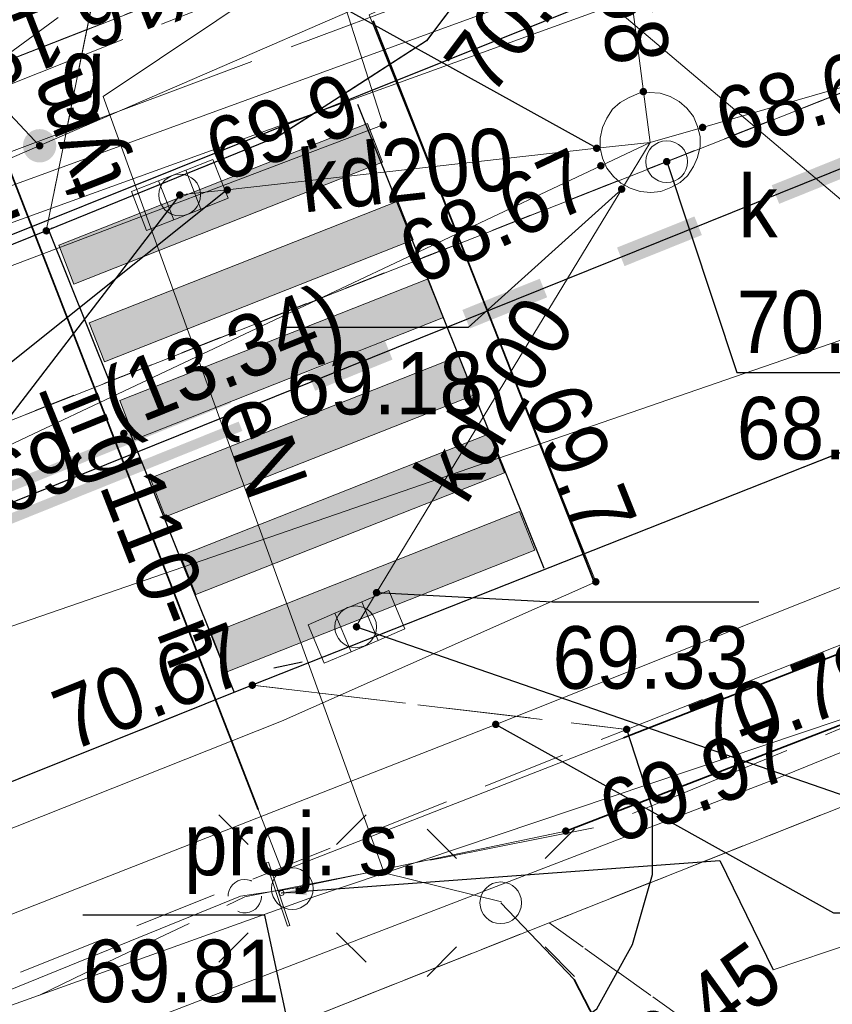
# Model space of a CAD drawing. Header units: feet. Extents: x 6524992 to 6539952, y 6047571 to 6067901.
# Tile 18 of 53: x 6531694 to 6531704, y 6048656 to 6048668. Entities that reach past the tile are written whole.
import ezdxf
from ezdxf.enums import TextEntityAlignment as Align

# ---------------------------------------------------------------- set-up
doc = ezdxf.new("R2010")
doc.units = ezdxf.units.FT
doc.header["$MEASUREMENT"] = 0
for name, pattern in [('1.5_0.5', [2, 1.5, -0.5]), ('218-500', [1, 0.5, -0.5]), ('219-500', [0]), ('mz1.0_0.5', [1.5, 1, -0.5]), ('mz2.0_0.5', [2.5, 2, -0.5])]:
    doc.linetypes.add(name, pattern=pattern)
doc.layers.get('0').update_dxf_attribs({"linetype": 'CONTINUOUS', "lineweight": 18})
for name, color, linetype, transparency in [('217-Granica konturu klasyfikcyjnego', 7, 'CONTINUOUS', 0.5), ('218-Granica użytku', 7, 'CONTINUOUS', 0.5), ('219-Linia granicy', 7, 'CONTINUOUS', 0.5), ('chodnik (powierzchnia)', 7, 'CONTINUOUS', 0.5), ('jezdnia (powierzchnia)', 7, 'CONTINUOUS', 0.5), ('komora podziemna - przewód kanalizacyjny (powierzchnia)', 7, 'CONTINUOUS', 0.5), ('kratka ściekowa (punkt)', 7, 'CONTINUOUS', 0.5), ('krawężnik (linia)', 7, 'CONTINUOUS', 0.5), ('latarnia (punkt)', 7, 'CONTINUOUS', 0.5), ('przewód ciepłowniczy (linia)', 7, 'CONTINUOUS', 0.5), ('przewód elektroenergetyczny (linia)', 7, 'CONTINUOUS', 0.5), ('przewód elektroenergetyczny (linia)-Atr1', 7, 'CONTINUOUS', 0.5), ('przewód elektroenergetyczny - projektowany lub w budowie (linia) - ob. projektowany', 7, 'CONTINUOUS', 0.5), ('przewód gazowy (linia)', 7, 'CONTINUOUS', 0.5), ('przewód gazowy (linia)-Atr1', 7, 'CONTINUOUS', 0.5), ('przewód gazowy - projektowany lub w budowie (linia) - ob. projektowany', 7, 'CONTINUOUS', 0.5), ('przewód kanalizacyjny (linia)', 7, 'CONTINUOUS', 0.5), ('przewód kanalizacyjny (linia)-Atr1', 7, 'CONTINUOUS', 0.5), ('przewód telekomunikacyjny (linia)', 7, 'CONTINUOUS', 0.5), ('przewód telekomunikacyjny - projektowany lub w budowie (linia) - ob. projektowany', 7, 'CONTINUOUS', 0.5), ('przewód wodociągowy (linia)', 7, 'CONTINUOUS', 0.5), ('punkt o określonej wysokości (sieć ciepłownicza)-Atr2', 7, 'CONTINUOUS', 0.5), ('punkt o określonej wysokości (sieć ciepłownicza)-Atr3', 7, 'CONTINUOUS', 0.5), ('punkt o określonej wysokości (sieć elektroenergetyczna)', 7, 'CONTINUOUS', 0.5), ('punkt o określonej wysokości (sieć elektroenergetyczna)-Atr2', 7, 'CONTINUOUS', 0.5), ('punkt o określonej wysokości (sieć elektroenergetyczna)-Atr3', 7, 'CONTINUOUS', 0.5), ('punkt o określonej wysokości (sieć gazowa)', 7, 'CONTINUOUS', 0.5), ('punkt o określonej wysokości (sieć gazowa)-Atr2', 7, 'CONTINUOUS', 0.5), ('punkt o określonej wysokości (sieć kanalizacyjna)', 7, 'CONTINUOUS', 0.5), ('punkt o określonej wysokości (sieć kanalizacyjna)-Atr2', 7, 'CONTINUOUS', 0.5), ('punkt o określonej wysokości (sieć kanalizacyjna)-Atr3', 7, 'CONTINUOUS', 0.5), ('punkt o określonej wysokości (sieć wodociągowa)', 7, 'CONTINUOUS', 0.5), ('punkt o określonej wysokości (sieć wodociągowa)-Atr2', 7, 'CONTINUOUS', 0.5), ('punkt wysokościowy sztuczny', 7, 'CONTINUOUS', 0.5), ('punkt wysokościowy sztuczny-Atr2', 7, 'CONTINUOUS', 0.5), ('rura ochronna - przewód elektroenergetyczny (linia)', 7, 'CONTINUOUS', 0.5), ('rura ochronna - przewód gazowy (linia)', 7, 'CONTINUOUS', 0.5), ('studzienka okrągła - przewód kanalizacyjny (punkt)', 7, 'CONTINUOUS', 0.5), ('słup (punkt)', 7, 'CONTINUOUS', 0.5), ('słup lub maszt - projektowany lub w budowie (punkt) - ob. projektowany', 7, 'CONTINUOUS', 0.5), ('słup lub maszt - projektowany lub w budowie (punkt) - ob. projektowany-Atr17', 7, 'CONTINUOUS', 0.5), ('właz okrągły - siec kanalizacyjna (punkt)', 7, 'CONTINUOUS', 0.5), ('właz okrągły - siec kanalizacyjna (punkt)-Atr17', 7, 'CONTINUOUS', 0.5), ('zasuwa - siec gazowa (punkt)', 7, 'CONTINUOUS', 0.5), ('zasuwa - siec gazowa (punkt)-Atr17', 7, 'CONTINUOUS', 0.5), ('ścieżka (powierzchnia)', 7, 'CONTINUOUS', 0.5)]:
    doc.layers.add(name, color=color, linetype=linetype, transparency=transparency)
doc.layers.add('_Robocza', color=1, linetype='CONTINUOUS', lineweight=30, plot=False)
for name, color, linetype, lineweight in [('gaPionowe', 7, 'CONTINUOUS', 13), ('gaPoziome', 7, 'CONTINUOUS', 13), ('zzz.gaHSDlugosc', 7, 'CONTINUOUS', 30), ('zzz.gaHSDodTekst', 7, 'CONTINUOUS', 30), ('zzz.gaHSDomyslna', 7, 'CONTINUOUS', 30), ('zzz.gaHSKilometraz', 7, 'CONTINUOUS', 30), ('zzz.gaHSNazwa', 7, 'CONTINUOUS', 30), ('zzz.gaHSOpis', 7, 'CONTINUOUS', 30), ('zzz.gaHSStan', 7, 'CONTINUOUS', 30), ('zzz.gaHSTrasa', 7, 'CONTINUOUS', 30), ('zzz.gaVSDodTekst', 7, 'CONTINUOUS', 30), ('zzz.gaVSDomyslna', 7, 'CONTINUOUS', 30), ('zzz.gaVSNazwa', 7, 'CONTINUOUS', 30), ('zzz.gaVSStan', 7, 'CONTINUOUS', 30), ('zzz.gaVSWielkość', 7, 'CONTINUOUS', 30)]:
    doc.layers.add(name, color=color, linetype=linetype, lineweight=lineweight)
doc.styles.add('GA-ATR-TEXT', font='arial.ttf', dxfattribs={"width": 0.9})
doc.styles.add('GA4-HS-TEXT', font='arial.ttf', dxfattribs={"width": 0.9})
doc.styles.get("Standard").update_dxf_attribs({"font": 'arial.ttf'})
doc.dimstyles.new('GA-LEADER', dxfattribs={"dimtxt": 1, "dimasz": 1, "dimexe": 1, "dimexo": 1, "dimgap": 1, "dimtad": 1, "dimtxsty": 'Standard', "dimcen": 1, "dimadec": 0, "dimazin": 0, "dimtfac": 1, "dimtmove": 0, "dimatfit": 3, "dimfxl": 1, "dimarcsym": 0})

# ---------------------------------------------------------------- blocks, each defined once
blk = doc.blocks.new('US25')
at = {"linetype": 'Continuous', "lineweight": 0}
h = blk.add_hatch(color=0, dxfattribs=at)
edge = h.paths.add_edge_path()
edge.add_arc((0, 0), 0.2, 0, 360)
blk = doc.blocks.new('PW01')
at = {"linetype": 'Continuous', "lineweight": 13}
h = blk.add_hatch(color=0, dxfattribs=at)
edge = h.paths.add_edge_path()
edge.add_arc((0, 0), 0.045, 0, 360)
blk = doc.blocks.new('SM01')
at = {"color": 0, "linetype": 'Continuous', "lineweight": 13}
for p, q in [((-0.53, 0.531), (-0.883, 0.884)), ((0.531, 0.531), (0.884, 0.884)), ((-0.53, -0.53), (-0.883, -0.883)), ((0.531, -0.53), (0.884, -0.883))]:
    blk.add_line(p, q, dxfattribs=at)
blk.add_circle((0, 0), 0.25, dxfattribs=at)
blk = doc.blocks.new('SM04')
at = {"color": 0, "linetype": 'Continuous', "lineweight": 13}
blk.add_circle((0, 0), 0.25, dxfattribs=at)
blk = doc.blocks.new('PW02')
at = {"linetype": 'Continuous', "lineweight": 13}
h = blk.add_hatch(color=0, dxfattribs=at)
edge = h.paths.add_edge_path()
edge.add_arc((0, 0), 0.045, 0, 360)
blk = doc.blocks.new('US22')
at = {"color": 0, "linetype": 'Continuous', "lineweight": 13}
blk.add_circle((0, 0), 0.25, dxfattribs=at)
blk = doc.blocks.new('US05')
at = {"color": 0, "linetype": 'Continuous', "lineweight": 13}
for p, q in [((-0.525, -0.25), (-0.525, 0.25)), ((-0.525, 0.25), (-0.175, 0.25)), ((-0.175, -0.25), (-0.175, 0.25)), ((-0.175, 0.25), (0.175, 0.25)), ((0.175, -0.25), (0.175, 0.25)), ((0.175, 0.25), (0.525, 0.25)), ((0.525, -0.25), (0.525, 0.25)), ((-0.525, -0.25), (-0.175, -0.25)), ((-0.175, -0.25), (0.175, -0.25)), ((0.175, -0.25), (0.525, -0.25))]:
    blk.add_line(p, q, dxfattribs=at)
blk = doc.blocks.new('US15')
at = {"color": 0, "linetype": 'Continuous', "lineweight": 13}
blk.add_circle((0, 0), 0.25, dxfattribs=at)
blk = doc.blocks.new('US01P')
at = {"color": 0, "linetype": 'Continuous', "lineweight": 13}
for points in [[(0.082, 0.181), (0.072, 0.186), (0.034, 0.197), (-0.006, 0.2), (-0.046, 0.194), (-0.084, 0.182), (-0.118, 0.161), (-0.148, 0.135), (-0.172, 0.103), (-0.189, 0.066), (-0.198, 0.028), (-0.2, -0.001)], [(-0.082, -0.182), (-0.061, -0.191), (-0.022, -0.199), (0.018, -0.199), (0.057, -0.192), (0.094, -0.177), (0.127, -0.155), (0.155, -0.126), (0.177, -0.093), (0.192, -0.056), (0.199, -0.016), (0.2, 0)]]:
    blk.add_lwpolyline(points, dxfattribs=at)
blk = doc.blocks.new('*U103')
at = {"layer": 'zzz.gaVSDomyslna', "lineweight": 0}
h = blk.add_hatch(color=10, dxfattribs=at)
h.paths.add_polyline_path([(0, 725.9, 0.262759), (-45.8, 700.1), (-404.2, 79.4, 0.565749), (-356.5, 0), (0, 0), (356.5, 0, 0.565749), (404.2, 79.4), (45.8, 700.1, 0.262759)])
h.paths.add_polyline_path([(20, 684.8), (377.9, 64.9, -0.559995), (356.5, 30), (0, 30), (-356.5, 30, -0.559995), (-377.9, 64.9), (-20, 684.8, -0.260216), (0, 695.9, -0.260216)], flags=16)
at = {"layer": 'zzz.gaVSDomyslna', "color": 10, "lineweight": 0}
for points in [[(45.8, 700.1), (404.2, 79.4, -0.565749), (356.5, 0), (0, 0), (-356.5, 0, -0.565749), (-404.2, 79.4), (-45.8, 700.1, -0.262759), (0, 725.9, -0.262759)], [(20, 684.8), (377.9, 64.9, -0.559995), (356.5, 30), (0, 30), (-356.5, 30, -0.559995), (-377.9, 64.9), (-20, 684.8, -0.260216), (0, 695.9, -0.260216)]]:
    blk.add_lwpolyline(points, format="xyb", close=True, dxfattribs=at)
blk = doc.blocks.new('*U104')
at = {"layer": 'zzz.gaVSDomyslna', "lineweight": 0}
h = blk.add_hatch(color=50, dxfattribs=at)
edge = h.paths.add_edge_path()
edge.add_line((0, 30), (356.5, 30))
edge.add_arc((356.5, 54), 24, 270.0001, 386.9946)
edge.add_line((377.9, 64.9), (20.3, 684.2))
edge.add_arc((0, 672.5), 23.5, 30.0026, 148.2815)
edge.add_line((-20, 684.8), (-377.9, 64.9))
edge.add_arc((-356.5, 54), 24, 153.0055, 270.0001)
edge.add_line((-356.5, 30), (0, 30))
blk = doc.blocks.new('*U105')
at = {"layer": 'zzz.gaVSDomyslna', "linetype": 'Continuous', "lineweight": 0, "true_color": 0x000000}
h = blk.add_hatch(color=18, dxfattribs=at)
edge = h.paths.add_edge_path()
edge.add_arc((60, 472.5), 30, 0, 360.0002689)
h.paths.add_polyline_path([(-360, 45), (-281.25, 112.5), (-202.5, 45)])
h.paths.add_polyline_path([(258.75, 191.25), (157.5, 45), (360, 45)])
h.paths.add_polyline_path([(216.118, 165.789), (141.513, 208.421), (125.376, 182.601), (45, 227.813), (45, 433.125), (0, 461.25), (-136.849, 432.74), (-163.77, 345.246), (-180, 354.375), (-190.457, 343.047), (-176.355, 335.115), (-180, 331.875), (-147.913, 313.826), (-145.705, 317.874), (-135.48, 312.122), (-180, 45), (-90, 45), (-135, 90), (-90, 254.158), (-45, 180), (-45, 45), (45, 45), (0, 90), (0, 180), (-41.0105, 258.983), (11.25, 229.587), (11.25, 224.297), (45, 205.313), (45, 210.602), (117.417, 169.868), (103.026, 146.842), (177.632, 104.211)])
h.paths.add_polyline_path([(11.25, 246.797), (11.25, 360), (-60.3947, 296.316), (-53.6333, 283.294)], flags=16)
h.paths.add_polyline_path([(-98.1818, 405), (-51.9231, 405), (-126.456, 324.256), (-138.522, 331.043)], flags=16)
blk = doc.blocks.new('*U107')
at = {"layer": 'zzz.gaVSDomyslna', "color": 10}
blk.add_blockref('*U103', (0, 0), dxfattribs=at)
at = {"layer": 'zzz.gaVSDomyslna', "color": 50}
blk.add_blockref('*U104', (0, 0), dxfattribs=at)
at = {"layer": 'zzz.gaVSDomyslna', "color": 18, "true_color": 0x000000}
blk.add_blockref('*U105', (0, 0), dxfattribs=at)
blk = doc.blocks.new('*U102')
at = {"layer": 'zzz.gaVSDomyslna'}
blk.add_blockref('*U107', (0, 0), dxfattribs=at)
at = {"layer": 'zzz.gaVSDodTekst', "flags": 1}
blk.add_attdef('Addtext', text='', height=1, dxfattribs=at).set_placement((0, 0), align=Align.MIDDLE_LEFT)
at = {"layer": 'zzz.gaVSDomyslna', "flags": 1}
for tag in ['Width', 'Height', 'Position', 'Route', 'ItemNo']:
    blk.add_attdef(tag, text='', height=1, dxfattribs=at).set_placement((0, 0), align=Align.MIDDLE_LEFT)
at = {"layer": 'zzz.gaVSNazwa', "style": 'GA-ATR-TEXT'}
blk.add_attdef('Name', text='', height=150, dxfattribs=at).set_placement((510.5, 438), align=Align.MIDDLE_LEFT)
at = {"layer": 'zzz.gaVSStan', "style": 'GA-ATR-TEXT'}
blk.add_attdef('State', text='', height=150, dxfattribs=at).set_placement((510.5, 183), align=Align.MIDDLE_LEFT)
at = {"layer": 'zzz.gaVSWielkość', "flags": 1}
blk.add_attdef('Size', text='', height=1, dxfattribs=at).set_placement((0, 0), align=Align.MIDDLE_LEFT)
blk = doc.blocks.new('z.ga4.HSL-desc')
at = {"layer": 'zzz.gaHSDlugosc', "style": 'GA4-HS-TEXT', "width": 0.9}
blk.add_attdef('LENGTH', (6.026, 0.4), '', height=1, dxfattribs=at)
at = {"layer": 'zzz.gaHSDodTekst', "style": 'GA4-HS-TEXT', "width": 0.9, "flags": 1}
blk.add_attdef('ADDTEXT', (0, -2.744), '', height=1, dxfattribs=at)
at = {"layer": 'zzz.gaHSKilometraz', "style": 'GA4-HS-TEXT', "width": 0.9, "flags": 1}
blk.add_attdef('POSITION', (0, -5.695), '', height=1, dxfattribs=at)
at = {"layer": 'zzz.gaHSNazwa', "style": 'GA4-HS-TEXT', "width": 0.9}
blk.add_attdef('NAME', (0, 0.4), '', height=1, dxfattribs=at)
at = {"layer": 'zzz.gaHSStan', "style": 'GA4-HS-TEXT', "width": 0.9}
blk.add_attdef('STATE', (0, -1.356), '', height=1, dxfattribs=at)
at = {"layer": 'zzz.gaHSTrasa', "style": 'GA4-HS-TEXT', "width": 0.9, "flags": 1}
blk.add_attdef('ROUTE', (0, -4.27), '', height=1, dxfattribs=at)
blk = doc.blocks.new('gaHSPos')
at = {"color": 0, "linetype": 'Continuous', "lineweight": 0}
blk.add_point((0, 0), dxfattribs=at)
blk = doc.blocks.new('*U125')
at = {"layer": 'zzz.gaHSDomyslna', "color": 251}
for points in [[(12.986, 5.232, 0.24, 0.24, 0), (13.913, 5.605, 0.24, 0.24, 0)], [(11.131, 4.484, 0.24, 0.24, 0), (12.058, 4.858, 0.24, 0.24, 0)], [(9.276, 3.737, 0.24, 0.24, 0), (10.203, 4.11, 0.24, 0.24, 0)], [(7.42, 2.989, 0.24, 0.24, 0), (8.348, 3.363, 0.24, 0.24, 0)], [(5.565, 2.242, 0.24, 0.24, 0), (6.493, 2.616, 0.24, 0.24, 0)], [(3.71, 1.495, 0.24, 0.24, 0), (4.638, 1.868, 0.24, 0.24, 0)], [(1.855, 0.747, 0.24, 0.24, 0), (2.783, 1.121, 0.24, 0.24, 0)], [(0, 0, 0.24, 0.24, 0), (0.928, 0.374, 0.24, 0.24, 0)]]:
    blk.add_lwpolyline(points, format="xyseb", dxfattribs=at)
at = {"color": 251}
for p in [(14.368, 5.788), (0, 0)]:
    blk.add_blockref('gaHSPos', p, dxfattribs=at)
blk = doc.blocks.new('*U126')
at = {"layer": 'zzz.gaHSDomyslna', "color": 251}
for points in [[(12.309, 5.153, 0.12, 0.12, 0), (-0.067, 0.167, 0.12, 0.12, 0)], [(12.444, 4.819, 0.12, 0.12, 0), (0.067, -0.167, 0.12, 0.12, 0)]]:
    blk.add_lwpolyline(points, format="xyseb", dxfattribs=at)
at = {"color": 251}
for p in [(12.377, 4.986), (0, 0)]:
    blk.add_blockref('gaHSPos', p, dxfattribs=at)
blk = doc.blocks.new('*U182')
at = {"layer": 'zzz.gaHSDomyslna'}
for points in [[(0, 0), (0.183, -0.465), (-3.518, -1.927), (-3.701, -1.462)], [(0.365, -0.931), (0.548, -1.396), (-3.153, -2.858), (-3.336, -2.393)], [(0.73, -1.862), (0.913, -2.327), (-2.788, -3.789), (-2.97, -3.323)], [(1.096, -2.793), (1.278, -3.258), (-2.423, -4.72), (-2.605, -4.254)], [(1.461, -3.724), (1.643, -4.189), (-2.057, -5.651), (-2.24, -5.185)], [(1.826, -4.655), (2.008, -5.12), (-1.692, -6.582), (-1.875, -6.116)]]:
    blk.add_hatch(color=40, dxfattribs=at).paths.add_polyline_path(points)
at = {"layer": 'zzz.gaHSDomyslna', "color": 40, "linetype": 'Continuous', "lineweight": 0}
for points in [[(0, 0), (0.183, -0.465), (-3.518, -1.927), (-3.701, -1.462), (0, 0)], [(0.365, -0.931), (0.548, -1.396), (-3.153, -2.858), (-3.336, -2.393), (0.365, -0.931)], [(0.73, -1.862), (0.913, -2.327), (-2.788, -3.789), (-2.97, -3.323), (0.73, -1.862)], [(1.096, -2.793), (1.278, -3.258), (-2.423, -4.72), (-2.605, -4.254), (1.096, -2.793)], [(1.461, -3.724), (1.643, -4.189), (-2.057, -5.651), (-2.24, -5.185), (1.461, -3.724)], [(1.826, -4.655), (2.008, -5.12), (-1.692, -6.582), (-1.875, -6.116), (1.826, -4.655)]]:
    blk.add_lwpolyline(points, close=True, dxfattribs=at)
at = {"layer": 'zzz.gaHSDomyslna', "color": 40}
for p in [(-3.782, -1.254), (-1.611, -6.79)]:
    blk.add_blockref('gaHSPos', p, dxfattribs=at)
blk = doc.blocks.new('gaVSPos')
blk.add_point((0, 0))
blk = doc.blocks.new('gaVSTVcolumn0')
at = {"color": 0, "linetype": 'ByBlock', "lineweight": -2}
for p, q in [((-400, -30), (400, -30)), ((-400, -60), (-400, -30)), ((400, -60), (-400, -60)), ((400, -30), (400, -60))]:
    blk.add_line(p, q, dxfattribs=at)
blk.add_circle((0, 0), 30, dxfattribs=at)
blk = doc.blocks.new('gaVScolumn0')
at = {"color": 0, "linetype": 'ByBlock', "lineweight": -2}
blk.add_line((0, 0), (0, 400), dxfattribs=at)
at = {"layer": 'zzz.gaVSDomyslna', "color": 7, "style": 'GA-ATR-TEXT'}
blk.add_attdef('X2', text='', height=150, dxfattribs=at).set_placement((-50, 0), align=Align.BOTTOM_RIGHT)

msp = doc.modelspace()

# ---------------------------------------------------------------- linework, layer by layer
at = {"layer": '217-Granica konturu klasyfikcyjnego', "color": 3, "linetype": '1.5_0.5', "lineweight": 18, "flags": 128}
msp.add_lwpolyline([(6531668.96, 6048657.97), (6531699.41, 6048669.87)], dxfattribs=at)
at = {"layer": '218-Granica użytku', "color": 3, "linetype": '218-500', "lineweight": 18, "flags": 128}
for points in [[(6531668.96, 6048657.97), (6531699.41, 6048669.87)], [(6531699.41, 6048669.87), (6531668.96, 6048657.97)], [(6531670.71, 6048654.24), (6531708.28, 6048669.06)], [(6531708.28, 6048669.06), (6531670.71, 6048654.24)], [(6531713.42, 6048662.54), (6531700.13, 6048657.27)], [(6531700.13, 6048657.27), (6531713.42, 6048662.54)], [(6531700.13, 6048657.27), (6531673.29, 6048646.63)], [(6531673.29, 6048646.63), (6531700.13, 6048657.27)], [(6531706.66, 6048652.6), (6531700.13, 6048657.27)], [(6531700.13, 6048657.27), (6531706.66, 6048652.6)]]:
    msp.add_lwpolyline(points, dxfattribs=at)
at = {"layer": '219-Linia granicy', "color": 3, "linetype": '219-500', "lineweight": 18, "flags": 128}
for points in [[(6531668.96, 6048657.97), (6531699.54, 6048669.92)], [(6531670.71, 6048654.24), (6531708.28, 6048669.06)], [(6531673.29, 6048646.63), (6531713.42, 6048662.54)]]:
    msp.add_lwpolyline(points, dxfattribs=at)
at = {"layer": '_Robocza'}
msp.add_lwpolyline([(6531683.556, 6048658.235), (6531756.637, 6048687.676, 0.034719), (6531779.429, 6048700.176), (6531796.103, 6048710.786)], format="xyb", dxfattribs=at)
for points in [[(6531682.44, 6048661.019), (6531747.394, 6048687.057)], [(6531697.83, 6048667.09), (6531700.065, 6048661.523)], [(6531694.118, 6048665.6), (6531696.352, 6048660.033)]]:
    msp.add_lwpolyline(points, dxfattribs=at)
msp.add_circle((6531733.871, 6048670.068), 50, dxfattribs=at)
at = {"layer": 'chodnik (powierzchnia)', "color": 7, "linetype": 'mz1.0_0.5', "lineweight": 18, "flags": 128}
msp.add_lwpolyline([(6531696.57, 6048660.12), (6531673.65, 6048650.92), (6531665.69, 6048647.72), (6531667.64, 6048646.2), (6531671.87, 6048647.92), (6531671.77, 6048648.24), (6531672.92, 6048648.55), (6531672.97, 6048648.33), (6531701.06, 6048659.59)], close=True, dxfattribs=at)
at = {"layer": 'jezdnia (powierzchnia)', "color": 7, "linetype": '1.5_0.5', "lineweight": 18, "flags": 128}
for points in [[(6531934.86, 6048854.54), (6531926.95, 6048841.93), (6531918.96, 6048830.06), (6531909.5, 6048817.18), (6531901.18, 6048806.68), (6531892.44, 6048796.38), (6531883.95, 6048786.92), (6531881.51, 6048784.27), (6531879.59, 6048782.86), (6531877.75, 6048782.38), (6531875.82, 6048782.5), (6531874.76, 6048782.88), (6531873.9, 6048783.37), (6531869.6, 6048778.86), (6531870.13, 6048778.03), (6531870.82, 6048776.02), (6531870.85, 6048775.07), (6531870.54, 6048773.29), (6531869.38, 6048771.34), (6531868.01, 6048769.93), (6531863.36, 6048765.34), (6531859.32, 6048761.55), (6531848.76, 6048752.38), (6531843.59, 6048748.2), (6531831.18, 6048739.14), (6531817.84, 6048729.74), (6531793.06, 6048712.45), (6531781.56, 6048705.02), (6531771.84, 6048699.39), (6531762.11, 6048694.16), (6531748.35, 6048687.6), (6531736.63, 6048682.63), (6531731.2, 6048680.43), (6531723.01, 6048677.15), (6531720.39, 6048676.29), (6531718.04, 6048676.19), (6531716, 6048676.85), (6531700.78, 6048671.82), (6531700.43, 6048670.57), (6531699.94, 6048669.55), (6531698.66, 6048667.85), (6531696.88, 6048666.7), (6531694.1, 6048665.57), (6531671.86, 6048656.66), (6531663.54, 6048653.32), (6531665.69, 6048647.72), (6531673.65, 6048650.92), (6531696.57, 6048660.12), (6531711.19, 6048665.9), (6531713.11, 6048666.5), (6531715.24, 6048666.77), (6531717.08, 6048666.7), (6531718.61, 6048666.2), (6531721.55, 6048664.8), (6531726.41, 6048662.46), (6531732.77, 6048659.4), (6531735.33, 6048664.82), (6531734.21, 6048665.57), (6531733.07, 6048666.83), (6531732.2, 6048668.59), (6531731.94, 6048669.96), (6531732.02, 6048671.12), (6531732.75, 6048673.21), (6531733.92, 6048674.7), (6531735.62, 6048675.73), (6531738.9, 6048677.05), (6531750.92, 6048682.22), (6531764.64, 6048688.73), (6531774.64, 6048694.07), (6531784.88, 6048700.05), (6531796.3, 6048707.41), (6531807.81, 6048715.38), (6531812.49, 6048718.65), (6531821.51, 6048725), (6531834.56, 6048734.18), (6531847.16, 6048743.36), (6531852.83, 6048747.95), (6531863.16, 6048756.92), (6531867.95, 6048761.44), (6531872.3, 6048765.7), (6531873.84, 6048766.99), (6531875.25, 6048767.75), (6531877.35, 6048768.27), (6531879.48, 6048768.24), (6531881.09, 6048767.74), (6531883.2, 6048766.46), (6531886.63, 6048772.09), (6531886.01, 6048772.9), (6531885.74, 6048773.58), (6531885.26, 6048775.66), (6531885.44, 6048778.18), (6531886.52, 6048780.64), (6531887.99, 6048782.41), (6531897.21, 6048792.67), (6531905.82, 6048802.85), (6531914.51, 6048813.86), (6531923.67, 6048826.32), (6531932.04, 6048838.77), (6531939.94, 6048851.37)], [(6531694.1, 6048665.57), (6531696.88, 6048666.7), (6531698.66, 6048667.85), (6531699.94, 6048669.55), (6531700.43, 6048670.57), (6531700.78, 6048671.82), (6531696.67, 6048673.66), (6531694.68, 6048668.45)], [(6531696.57, 6048660.12), (6531701.06, 6048659.59), (6531711.2, 6048663.6), (6531711.19, 6048665.9)]]:
    msp.add_lwpolyline(points, close=True, dxfattribs=at)
at = {"layer": 'komora podziemna - przewód kanalizacyjny (powierzchnia)', "color": 34, "linetype": 'Continuous', "lineweight": 18, "flags": 128}
msp.add_lwpolyline([(6531700.9, 6048666.22), (6531700.82, 6048666.32), (6531700.77, 6048666.44), (6531700.74, 6048666.56), (6531700.74, 6048666.68), (6531700.77, 6048666.81), (6531700.82, 6048666.92), (6531700.89, 6048667.03), (6531700.98, 6048667.11), (6531701.09, 6048667.17), (6531701.21, 6048667.22), (6531701.33, 6048667.23), (6531701.46, 6048667.22), (6531701.58, 6048667.18), (6531701.69, 6048667.12), (6531701.78, 6048667.04), (6531701.86, 6048666.94), (6531701.91, 6048666.82), (6531701.94, 6048666.7), (6531701.94, 6048666.58), (6531701.91, 6048666.45), (6531701.86, 6048666.34), (6531701.79, 6048666.23), (6531701.7, 6048666.15), (6531701.59, 6048666.09), (6531701.47, 6048666.04), (6531701.35, 6048666.03), (6531701.22, 6048666.04), (6531701.1, 6048666.08), (6531700.99, 6048666.14)], close=True, dxfattribs=at)
at = {"layer": 'krawężnik (linia)', "color": 7, "linetype": 'Continuous', "lineweight": 25, "flags": 128}
for points in [[(6531843.59, 6048748.2), (6531831.18, 6048739.14), (6531817.84, 6048729.74), (6531793.06, 6048712.45), (6531781.56, 6048705.02), (6531771.84, 6048699.39), (6531762.11, 6048694.16), (6531748.35, 6048687.6), (6531736.63, 6048682.63), (6531731.2, 6048680.43), (6531723.01, 6048677.15), (6531720.39, 6048676.29), (6531718.04, 6048676.19), (6531716, 6048676.85), (6531700.78, 6048671.82), (6531700.43, 6048670.57), (6531699.94, 6048669.55), (6531698.66, 6048667.85), (6531696.88, 6048666.7), (6531694.1, 6048665.57), (6531671.86, 6048656.66), (6531663.54, 6048653.32)], [(6531774.64, 6048694.07), (6531764.64, 6048688.73), (6531750.92, 6048682.22), (6531738.9, 6048677.05), (6531735.62, 6048675.73), (6531733.92, 6048674.7), (6531732.75, 6048673.21), (6531732.02, 6048671.12), (6531731.94, 6048669.96), (6531732.2, 6048668.59), (6531733.07, 6048666.83), (6531734.21, 6048665.57), (6531735.33, 6048664.82), (6531732.77, 6048659.4), (6531726.41, 6048662.46), (6531721.55, 6048664.8), (6531718.61, 6048666.2), (6531717.08, 6048666.7), (6531715.24, 6048666.77), (6531713.11, 6048666.5), (6531711.19, 6048665.9), (6531696.57, 6048660.12), (6531673.65, 6048650.92), (6531665.69, 6048647.72)], [(6531696.83, 6048660.33), (6531697.17, 6048660.4)], [(6531699.32, 6048655.24), (6531700.7, 6048656.24), (6531701.13, 6048657.01), (6531701.37, 6048657.85), (6531701.37, 6048658.64), (6531701.06, 6048659.59)]]:
    msp.add_lwpolyline(points, dxfattribs=at)
at = {"layer": 'przewód ciepłowniczy (linia)', "color": 212, "linetype": 'Continuous', "lineweight": 18, "flags": 128}
for points in [[(6531690.1, 6048653.51), (6531689.33, 6048655.89), (6531687.17, 6048662.61), (6531686.84, 6048663.62), (6531712.51, 6048672.98)], [(6531690.81, 6048653.19), (6531690.06, 6048655.56), (6531687.85, 6048662.53), (6531687.55, 6048663.45), (6531712.29, 6048672.4)]]:
    msp.add_lwpolyline(points, dxfattribs=at)
at = {"layer": 'przewód elektroenergetyczny (linia)', "color": 1, "linetype": 'Continuous', "lineweight": 18, "flags": 128}
for points in [[(6531802.76, 6048705.47), (6531802.52, 6048705), (6531795.37, 6048712.94), (6531793.1, 6048715.86), (6531774.07, 6048704.14), (6531754.13, 6048693.18), (6531722.21, 6048678.72), (6531704.2, 6048671.11), (6531697.97, 6048668.16), (6531700.69, 6048661.36), (6531696.92, 6048659.69), (6531691.43, 6048657.51), (6531692.22, 6048655.76)], [(6531699.56, 6048657.52), (6531698.15, 6048657.87), (6531694.78, 6048667.18), (6531696.82, 6048668.55), (6531699.77, 6048669.86), (6531699.96, 6048673.96), (6531698.94, 6048675.18), (6531697.68, 6048676.8), (6531682.97, 6048682.62), (6531679.99, 6048684.12), (6531676.05, 6048685.98), (6531674.31, 6048686.07), (6531672.77, 6048686.56), (6531646.59, 6048698.77), (6531638.46, 6048702.55), (6531638.61, 6048703.49), (6531634.53, 6048705.4)], [(6531524.62, 6048598.6), (6531555.5, 6048616.95), (6531572.92, 6048623.16), (6531575.24, 6048622.1), (6531620.29, 6048637.98), (6531637.59, 6048644.26), (6531670.09, 6048656.43), (6531677.84, 6048659.68), (6531685.7, 6048662.4), (6531686.62, 6048662.48), (6531698.14, 6048666.84), (6531697.59, 6048668.55), (6531699.46, 6048670.8), (6531714.16, 6048677.4), (6531718.72, 6048679.35), (6531753.44, 6048694.11), (6531767.66, 6048701.72), (6531768.82, 6048702.43)], [(6531720.83, 6048662.47), (6531720.15, 6048662.71), (6531716.06, 6048664.17), (6531715.46, 6048664.31), (6531712.77, 6048663.18), (6531700.33, 6048658.37), (6531697.05, 6048657.68), (6531696.43, 6048657.59), (6531673.36, 6048648.21), (6531673.3, 6048647.68), (6531671.99, 6048647.48), (6531671.55, 6048647.49), (6531670.73, 6048647.05)], [(6531793.07, 6048628.61), (6531759.89, 6048644.1), (6531751.16, 6048648.64), (6531726.42, 6048659.89), (6531717.98, 6048663.37), (6531714.96, 6048663.52), (6531697.25, 6048657.56), (6531692.22, 6048655.76), (6531682.63, 6048652.33), (6531668.57, 6048647.58), (6531664.42, 6048645.28), (6531624.8, 6048629.07)], [(6531699.55, 6048657.51), (6531700.43, 6048656.59), (6531703.42, 6048650.8), (6531703.46, 6048650.69), (6531703.79, 6048649.77), (6531704.82, 6048649.08), (6531707.67, 6048647.91)]]:
    msp.add_lwpolyline(points, dxfattribs=at)
at = {"layer": 'przewód elektroenergetyczny - projektowany lub w budowie (linia) - ob. projektowany', "color": 1, "linetype": 'mz2.0_0.5', "lineweight": 18, "flags": 128}
msp.add_lwpolyline([(6531670.91, 6048647.25), (6531671.52, 6048647.49), (6531671.98, 6048647.46), (6531673.05, 6048647.8), (6531673.32, 6048648.22), (6531679.79, 6048650.65), (6531687.19, 6048653.44), (6531690.16, 6048654.55), (6531691.98, 6048655.42), (6531694.84, 6048656.8), (6531696.48, 6048657.58), (6531698.85, 6048658.05), (6531700.76, 6048658.43), (6531701.65, 6048658.79), (6531703.11, 6048659.39), (6531706.26, 6048660.68), (6531709.91, 6048662.17), (6531711.99, 6048663.03), (6531716.01, 6048664.14), (6531716.51, 6048664.17), (6531719.22, 6048663.06), (6531720.4, 6048662.58), (6531720.73, 6048662.62), (6531722.6, 6048662.77), (6531724.55, 6048661.76), (6531725.05, 6048661.51), (6531730.12, 6048659.26), (6531734.1, 6048657.41)], dxfattribs=at)
at = {"layer": 'przewód gazowy (linia)', "color": 40, "linetype": 'Continuous', "lineweight": 18, "flags": 128}
for points in [[(6531693.6, 6048666.41), (6531699.52, 6048668.98), (6531699.99, 6048669.91), (6531700.24, 6048673.45), (6531676.54, 6048684.12), (6531654.05, 6048694.82), (6531633.59, 6048704.11), (6531628.6, 6048706.91), (6531609.25, 6048715.63), (6531581.75, 6048728.52), (6531561.05, 6048738.24), (6531546.04, 6048745.22), (6531545.19, 6048745.78), (6531544.37, 6048746.54), (6531542.97, 6048746.28), (6531536.93, 6048749.64), (6531527.6, 6048753.84)], [(6531715.34, 6048665.02), (6531713.68, 6048664.43), (6531696.93, 6048657.89), (6531693.46, 6048666.82), (6531686.49, 6048664.07), (6531677.14, 6048660.47), (6531675.52, 6048659.02), (6531672.27, 6048657.62), (6531670.27, 6048656.98), (6531667.53, 6048656.11), (6531663.49, 6048654.66), (6531659.66, 6048653.34), (6531638.98, 6048645.96), (6531636.52, 6048644.31)]]:
    msp.add_lwpolyline(points, dxfattribs=at)
at = {"layer": 'przewód gazowy - projektowany lub w budowie (linia) - ob. projektowany', "color": 40, "linetype": 'mz2.0_0.5', "lineweight": 18, "flags": 128}
msp.add_lwpolyline([(6531690.01, 6048665.15), (6531705.22, 6048670.84), (6531756.46, 6048692.62), (6531793.49, 6048714.58), (6531799.26, 6048707.84), (6531862.73, 6048752.81), (6531909.69, 6048802.17), (6531966.26, 6048900.24), (6532014.1, 6049000.15), (6532034.9, 6049048.6), (6532041.53, 6049062.44), (6532044.86, 6049070.44), (6532052.42, 6049074.25), (6532055.45, 6049082.73)], dxfattribs=at)
at = {"layer": 'przewód kanalizacyjny (linia)', "color": 34, "linetype": 'Continuous', "lineweight": 18, "flags": 128}
for points in [[(6531637.55, 6048690.43), (6531642.92, 6048693.16), (6531646.45, 6048694.95), (6531668.56, 6048684.84), (6531697.52, 6048671.12), (6531705.22, 6048664.6)], [(6531699.97, 6048677.21), (6531700.05, 6048676.59), (6531701.26, 6048667.24), (6531701.34, 6048666.63), (6531700.75, 6048666.35), (6531662.72, 6048648.38)], [(6531701.34, 6048666.63), (6531701.97, 6048666.81), (6531725.95, 6048673.74), (6531726.63, 6048673.94), (6531726.85, 6048673.35), (6531728.15, 6048669.84), (6531728.38, 6048669.23), (6531728.93, 6048668.82), (6531744.96, 6048656.84), (6531744.99, 6048656.82)], [(6531695.7, 6048666), (6531696.27, 6048666.06), (6531700.7, 6048666.56), (6531701.34, 6048666.63), (6531701, 6048666.07), (6531698.06, 6048661.23), (6531697.81, 6048660.82)], [(6531645.69, 6048644.45), (6531673.37, 6048653.82), (6531704.53, 6048664.57)]]:
    msp.add_lwpolyline(points, dxfattribs=at)
at = {"layer": 'przewód telekomunikacyjny (linia)', "color": 30, "linetype": 'Continuous', "lineweight": 18, "flags": 128}
msp.add_lwpolyline([(6531672.66, 6048647.38), (6531702.86, 6048659), (6531717.91, 6048665.13), (6531719.48, 6048666.76)], dxfattribs=at)
at = {"layer": 'przewód telekomunikacyjny - projektowany lub w budowie (linia) - ob. projektowany', "color": 30, "linetype": 'mz2.0_0.5', "lineweight": 18, "flags": 128}
msp.add_lwpolyline([(6531568.24, 6048619.8), (6531568.67, 6048619.94), (6531572.29, 6048623.33), (6531622.16, 6048639.9), (6531634.45, 6048644.52), (6531638.17, 6048644.19), (6531671.49, 6048657.1), (6531672.12, 6048658.8), (6531686.7, 6048664.57), (6531697.18, 6048668.72), (6531697.93, 6048668.73), (6531703.21, 6048670.97), (6531703.64, 6048672.18), (6531714.35, 6048676.87), (6531752.81, 6048693.37), (6531770.84, 6048703), (6531797.61, 6048720), (6531803.75, 6048710.52), (6531829.31, 6048728.41), (6531829.55, 6048728.77), (6531830.24, 6048729.25), (6531830.76, 6048729.32), (6531843.03, 6048737.91), (6531846.28, 6048740.34), (6531849.41, 6048741.92), (6531863.18, 6048752.15), (6531880.15, 6048769.44), (6531898, 6048788.57), (6531907.66, 6048799.24), (6531910.02, 6048801.83), (6531916.48, 6048812.02), (6531924.49, 6048823.3), (6531924.63, 6048825.25), (6531931.38, 6048835.54), (6531922.93, 6048840.88), (6531938.23, 6048866.1), (6531955.49, 6048901.5), (6531972.68, 6048938.54), (6531977.15, 6048949.18), (6531977.07, 6048949.9)], dxfattribs=at)
at = {"layer": 'przewód wodociągowy (linia)', "color": 5, "linetype": 'Continuous', "lineweight": 18, "flags": 128}
for points in [[(6531699.49, 6048659.65), (6531712.96, 6048665.01), (6531715.88, 6048666.1), (6531717.33, 6048666.68)], [(6531699.49, 6048659.65), (6531677.17, 6048650.9), (6531677.34, 6048650.51), (6531679.36, 6048644.38)]]:
    msp.add_lwpolyline(points, dxfattribs=at)
at = {"layer": 'punkt o określonej wysokości (sieć ciepłownicza)-Atr2', "color": 7, "flags": 128}
msp.add_lwpolyline([(6531697.05, 6048655.83), (6531696.72, 6048657.36), (6531694.539, 6048657.36)], dxfattribs=at)
at = {"layer": 'punkt o określonej wysokości (sieć gazowa)-Atr2', "color": 7, "flags": 128}
msp.add_lwpolyline([(6531694.02, 6048666.59), (6531692.07, 6048668.67), (6531689.544, 6048668.67)], dxfattribs=at)
at = {"layer": 'punkt o określonej wysokości (sieć kanalizacyjna)-Atr2', "color": 7, "flags": 128}
for points in [[(6531700.7, 6048666.56), (6531693.46, 6048670.57), (6531690.955, 6048670.57)], [(6531701.54, 6048666.4), (6531702.38, 6048663.87), (6531704.885, 6048663.87)], [(6531695.7, 6048666), (6531692.13, 6048661.35), (6531689.635, 6048661.35)], [(6531696.27, 6048666.06), (6531693.3, 6048663.69), (6531690.832, 6048663.69)], [(6531701, 6048666.07), (6531699.16, 6048664.41), (6531696.979, 6048664.41)], [(6531698.06, 6048661.23), (6531700.17, 6048661.12), (6531702.643, 6048661.12)], [(6531697.82, 6048660.82), (6531704.23, 6048658.6), (6531706.756, 6048658.6)]]:
    msp.add_lwpolyline(points, dxfattribs=at)
at = {"layer": 'punkt o określonej wysokości (sieć wodociągowa)-Atr2', "color": 7, "flags": 128}
msp.add_lwpolyline([(6531699.49, 6048659.65), (6531703.54, 6048657.39), (6531705.689, 6048657.39)], dxfattribs=at)
at = {"layer": 'rura ochronna - przewód elektroenergetyczny (linia)', "color": 1, "linetype": 'Continuous', "lineweight": 35, "flags": 128}
for points in [[(6531698.02, 6048668.09), (6531700.66, 6048661.38)], [(6531700.33, 6048658.37), (6531712.77, 6048663.18)], [(6531700.43, 6048656.59), (6531703.42, 6048650.8), (6531703.46, 6048650.69)]]:
    msp.add_lwpolyline(points, dxfattribs=at)
at = {"layer": 'rura ochronna - przewód gazowy (linia)', "color": 40, "linetype": 'Continuous', "lineweight": 35, "flags": 128}
for points in [[(6531693.53, 6048666.63), (6531696.64, 6048658.63)], [(6531701.02, 6048659.49), (6531713.68, 6048664.43)]]:
    msp.add_lwpolyline(points, dxfattribs=at)
at = {"layer": 'ścieżka (powierzchnia)', "color": 7, "linetype": 'mz1.0_0.5', "lineweight": 18, "flags": 128}
msp.add_lwpolyline([(6531668.28, 6048657.96), (6531662.62, 6048655.6), (6531662.77, 6048655.33), (6531663.54, 6048653.32), (6531671.86, 6048656.66), (6531694.1, 6048665.57), (6531694.68, 6048668.45), (6531693.37, 6048667.49), (6531692.86, 6048667.43), (6531668.77, 6048657.88)], close=True, dxfattribs=at)

# ---------------------------------------------------------------- block references
at = {"layer": 'gaPionowe', "rotation": 288.7519989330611}
for name, p, xscale, yscale in [('gaVSTVcolumn0', (6531696.922, 6048657.628), 0.001, 0.001), ('gaVScolumn0', (6531702.818, 6048656.705), 0.005, 0.005)]:
    msp.add_blockref(name, p, dxfattribs=dict(at, xscale=xscale, yscale=yscale))
msp.add_blockref('gaVSPos', (6531696.922, 6048657.628), dxfattribs=at)
at = {"layer": 'gaPionowe', "xscale": 0.005, "yscale": 0.005, "rotation": 289.0067869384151}
msp.add_blockref('*U102', (6531691.865, 6048653.607), dxfattribs=at).add_auto_attribs({'Name': 'A-14', 'State': 'tymczas'})
at = {"layer": 'gaPoziome'}
for name, p in [('*U125', (6531697.279, 6048663.763)), ('*U182', (6531697.95, 6048666.858)), ('*U126', (6531683.985, 6048658.407))]:
    msp.add_blockref(name, p, dxfattribs=at)
at = {"layer": 'kratka ściekowa (punkt)', "color": 7, "linetype": 'Continuous', "lineweight": 18}
for p, rotation in [((6531695.7, 6048666), 21.501), ((6531697.82, 6048660.82), 22.932)]:
    msp.add_blockref('US05', p, dxfattribs=dict(at, rotation=rotation))
at = {"layer": 'latarnia (punkt)', "color": 7, "linetype": 'Continuous', "lineweight": 18}
for p in [(6531697.05, 6048657.68), (6531699.55, 6048657.51)]:
    msp.add_blockref('SM01', p, dxfattribs=at)
at = {"layer": 'punkt o określonej wysokości (sieć elektroenergetyczna)', "color": 1, "linetype": 'Continuous', "lineweight": 13}
for p in [(6531698.14, 6048666.84), (6531700.33, 6048658.37)]:
    msp.add_blockref('PW01', p, dxfattribs=at)
at = {"layer": 'punkt o określonej wysokości (sieć elektroenergetyczna)', "color": 1, "linetype": 'Continuous', "lineweight": 13, "rotation": 359.907}
msp.add_blockref('PW01', (6531700.69, 6048661.36), dxfattribs=at)
at = {"layer": 'punkt o określonej wysokości (sieć gazowa)', "color": 40, "linetype": 'Continuous', "lineweight": 13}
msp.add_blockref('PW01', (6531694.02, 6048666.59), dxfattribs=at)
at = {"layer": 'punkt o określonej wysokości (sieć kanalizacyjna)', "color": 34, "linetype": 'Continuous', "lineweight": 13}
for p, rotation in [((6531701.26, 6048667.24), 277.378), ((6531701.97, 6048666.81), 16.12099999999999), ((6531700.7, 6048666.56), 6.374), ((6531700.75, 6048666.35), 25.286), ((6531696.27, 6048666.06), 6.390000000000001), ((6531701, 6048666.07), 58.725), ((6531698.06, 6048661.23), 58.718)]:
    msp.add_blockref('PW01', p, dxfattribs=dict(at, rotation=rotation))
for p in [(6531701.54, 6048666.4), (6531695.7, 6048666), (6531697.82, 6048660.82)]:
    msp.add_blockref('PW01', p, dxfattribs=at)
at = {"layer": 'punkt o określonej wysokości (sieć wodociągowa)', "color": 5, "linetype": 'Continuous', "lineweight": 13}
msp.add_blockref('PW01', (6531699.49, 6048659.65), dxfattribs=at)
at = {"layer": 'punkt wysokościowy sztuczny', "color": 7, "linetype": 'Continuous', "lineweight": 13}
for p in [(6531694.1, 6048665.57), (6531695.03, 6048663.14), (6531696.57, 6048660.12), (6531701.06, 6048659.59)]:
    msp.add_blockref('PW02', p, dxfattribs=at)
at = {"layer": 'studzienka okrągła - przewód kanalizacyjny (punkt)', "color": 34, "linetype": 'Continuous', "lineweight": 18}
for p in [(6531695.7, 6048666), (6531697.81, 6048660.82)]:
    msp.add_blockref('US15', p, dxfattribs=at)
at = {"layer": 'słup (punkt)', "color": 7, "linetype": 'Continuous', "lineweight": 18}
msp.add_blockref('SM04', (6531699.55, 6048657.51), dxfattribs=at)
at = {"layer": 'słup lub maszt - projektowany lub w budowie (punkt) - ob. projektowany', "color": 7, "linetype": 'Continuous', "lineweight": 18}
msp.add_blockref('US01P', (6531696.48, 6048657.59), dxfattribs=at)
at = {"layer": 'właz okrągły - siec kanalizacyjna (punkt)', "color": 7, "linetype": 'Continuous', "lineweight": 18}
msp.add_blockref('US22', (6531701.54, 6048666.4), dxfattribs=at)
at = {"layer": 'zasuwa - siec gazowa (punkt)', "color": 7, "linetype": 'Continuous', "lineweight": 13}
msp.add_blockref('US25', (6531694.02, 6048666.59), dxfattribs=at)
at = {"layer": 'zzz.gaHSOpis', "xscale": 0.75, "yscale": 0.75}
for p, rotation, values in [((6531694.094, 6048665.791), 111.4184368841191, {'STATE': 'tym', 'LENGTH': 'l=(5.95)', 'NAME': 'P-10'}), ((6531700.453, 6048671.106), 201.211927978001, {'STATE': 'ist', 'LENGTH': 'l=(16.18)', 'NAME': 'P-11'}), ((6531690.173, 6048660.9), 21.94283644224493, {'STATE': 'ist', 'LENGTH': 'l=(13.34)', 'NAME': 'P-4'})]:
    msp.add_blockref('z.ga4.HSL-desc', p, dxfattribs=dict(at, rotation=rotation)).add_auto_attribs(values)

# ---------------------------------------------------------------- texts
at = {"layer": 'przewód elektroenergetyczny (linia)-Atr1', "color": 1, "width": 0.9}
msp.add_text('eN', height=0.75, rotation=289.899, dxfattribs=at).set_placement((6531696.14, 6048663.43))
at = {"layer": 'przewód gazowy (linia)-Atr1', "color": 7, "width": 0.9}
msp.add_text('g110-n', height=0.75, rotation=291.234, dxfattribs=at).set_placement((6531694.89, 6048663.14), align=Align.MIDDLE_LEFT)
at = {"layer": 'przewód kanalizacyjny (linia)-Atr1', "color": 34, "width": 0.9}
for rotation, p in [(6.439, (6531697.14, 6048666.16)), (58.724, (6531698.81, 6048662.46))]:
    msp.add_text('kd200', height=0.75, rotation=rotation, dxfattribs=at).set_placement(p, align=Align.MIDDLE_LEFT)
at = {"layer": 'punkt o określonej wysokości (sieć ciepłownicza)-Atr3', "color": 212, "width": 0.9}
msp.add_text('69.81', height=0.75, dxfattribs=at).set_placement((6531694.539, 6048656.093), align=Align.BOTTOM_LEFT)
at = {"layer": 'punkt o określonej wysokości (sieć elektroenergetyczna)-Atr2', "color": 1, "width": 0.9}
msp.add_text('69.7', height=0.75, rotation=291.837, dxfattribs=at).set_placement((6531699.82, 6048663.53))
at = {"layer": 'punkt o określonej wysokości (sieć elektroenergetyczna)-Atr3', "color": 1, "width": 0.9}
msp.add_text('69.9', height=0.75, rotation=20.73, dxfattribs=at).set_placement((6531696.2, 6048666.14))
msp.add_text('69.97', height=0.75, rotation=21.139, dxfattribs=at).set_placement((6531700.79, 6048658.55), align=Align.MIDDLE_LEFT)
at = {"layer": 'punkt o określonej wysokości (sieć kanalizacyjna)-Atr2', "color": 34, "width": 0.9}
msp.add_text('70.60', height=0.75, dxfattribs=at).set_placement((6531702.38, 6048663.878), align=Align.BOTTOM_LEFT)
at = {"layer": 'punkt o określonej wysokości (sieć kanalizacyjna)-Atr3', "color": 34, "width": 0.9}
for s, rotation, p in [('68.68', 277.372, (6531700.91, 6048669.92)), ('68.67', 16.126, (6531702.16, 6048666.87)), ('68.67', 25.284, (6531698.41, 6048665.24))]:
    msp.add_text(s, height=0.75, rotation=rotation, dxfattribs=at).set_placement(p, align=Align.MIDDLE_LEFT)
for s, p in [('69.18', (6531696.979, 6048663.143)), ('68.22', (6531702.38, 6048662.603)), ('69.33', (6531700.17, 6048659.853))]:
    msp.add_text(s, height=0.75, dxfattribs=at).set_placement(p, align=Align.BOTTOM_LEFT)
at = {"layer": 'punkt wysokościowy sztuczny-Atr2', "color": 7, "width": 0.9}
for s, rotation, p in [('70.64', 53.022, (6531699.43, 6048667.16)), ('70.69', 21.87, (6531692.38, 6048661.66)), ('70.67', 21.87, (6531694.39, 6048659.32)), ('70.79', 21.576, (6531702.03, 6048659.16)), ('70.45', 35.928, (6531701.07, 6048655.1))]:
    msp.add_text(s, height=0.75, rotation=rotation, dxfattribs=at).set_placement(p)
at = {"layer": 'słup lub maszt - projektowany lub w budowie (punkt) - ob. projektowany-Atr17', "color": 7, "width": 0.9}
msp.add_text('proj. s.', height=0.75, dxfattribs=at).set_placement((6531695.75, 6048657.84))
at = {"layer": 'właz okrągły - siec kanalizacyjna (punkt)-Atr17', "color": 7, "width": 0.9}
msp.add_text('k', height=0.75, dxfattribs=at).set_placement((6531702.4, 6048665.49))
at = {"layer": 'zasuwa - siec gazowa (punkt)-Atr17', "color": 7, "width": 0.9}
msp.add_text('g', height=0.75, dxfattribs=at).set_placement((6531694.28, 6048667.12))

# ---------------------------------------------------------------- leaders
at = {"layer": 'gaPionowe'}
msp.add_leader([(6531696.922, 6048657.628), (6531702.178, 6048658.018), (6531702.818, 6048656.705)], dimstyle='GA-LEADER', override={"dimasz": 0.3}, dxfattribs=at)

doc.saveas('drawing.dxf')
